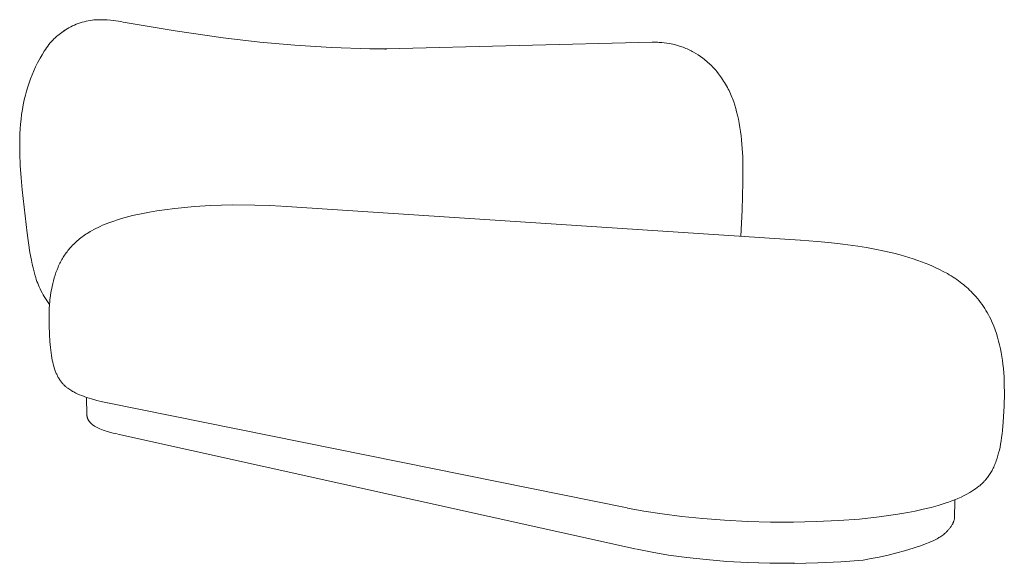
# Model space of a CAD drawing. Header units: millimetres. Extents: x -3843 to -267, y -13382 to -11314.
# Tile 1 of 6: x -3843 to -2426, y -13382 to -12600. Entities that reach past the tile are written whole.
import ezdxf

# ---------------------------------------------------------------- set-up
doc = ezdxf.new("R2010")
doc.units = ezdxf.units.MM
doc.layers.add('Default', color=7, linetype='Continuous', lineweight=18, true_color=0x000000)

msp = doc.modelspace()

# ---------------------------------------------------------------- linework, layer by layer
at = {"layer": 'Default'}
for p, q in [((-3774.9, -12613.1), (-3772.4, -12611.6)), ((-3772.4, -12611.6), (-3769.8, -12610.2)), ((-3769.8, -12610.2), (-3767.2, -12608.9)), ((-3767.2, -12608.9), (-3764.5, -12607.6)), ((-3764.5, -12607.6), (-3761.8, -12606.5)), ((-3761.8, -12606.5), (-3759.1, -12605.4)), ((-3759.1, -12605.4), (-3756.3, -12604.4)), ((-3756.3, -12604.4), (-3753.5, -12603.6)), ((-3753.5, -12603.6), (-3750.7, -12602.8)), ((-3750.7, -12602.8), (-3747.8, -12602.1)), ((-3747.8, -12602.1), (-3744.9, -12601.5)), ((-3744.9, -12601.5), (-3742.1, -12601)), ((-3742.1, -12601), (-3739.2, -12600.6)), ((-3739.2, -12600.6), (-3736.4, -12600.3)), ((-3736.4, -12600.3), (-3732.8, -12600.1)), ((-3732.8, -12600.1), (-3729.2, -12599.9)), ((-3729.2, -12599.9), (-3725.6, -12599.9)), ((-3725.6, -12599.9), (-3722.1, -12600)), ((-3722.1, -12600), (-3717.4, -12600.3)), ((-3717.4, -12600.3), (-3712.8, -12600.7)), ((-3712.8, -12600.7), (-3708.2, -12601.2)), ((-3708.2, -12601.2), (-3704.7, -12601.6)), ((-3704.7, -12601.6), (-3701.3, -12602.1)), ((-3701.3, -12602.1), (-3697.8, -12602.6)), ((-3697.8, -12602.6), (-3694.4, -12603.3)), ((-3694.4, -12603.3), (-3619.7, -12616.1)), ((-3792.7, -12626.3), (-3794, -12627.6)), ((-3791.4, -12625.1), (-3792.7, -12626.3)), ((-3789.9, -12623.8), (-3791.4, -12625.1)), ((-3788.3, -12622.5), (-3789.9, -12623.8)), ((-3786.6, -12621.2), (-3788.3, -12622.5)), ((-3784.7, -12619.8), (-3786.6, -12621.2)), ((-3782.7, -12618.3), (-3784.7, -12619.8)), ((-3778.2, -12615.2), (-3782.7, -12618.3)), ((-3779.8, -12616.4), (-3777.4, -12614.7)), ((-3777.4, -12614.7), (-3774.9, -12613.1)), ((-3619.7, -12616.1), (-3550.6, -12626.1)), ((-3550.6, -12626.1), (-3497.6, -12632.3)), ((-3804.7, -12640.5), (-3806.4, -12642.9)), ((-3802.9, -12638.1), (-3804.7, -12640.5)), ((-3801.2, -12635.7), (-3802.9, -12638.1)), ((-3799.3, -12633.4), (-3801.2, -12635.7)), ((-3798.4, -12632.2), (-3799.3, -12633.4)), ((-3797.4, -12631.1), (-3798.4, -12632.2)), ((-3796.3, -12629.9), (-3797.4, -12631.1)), ((-3795.2, -12628.7), (-3796.3, -12629.9)), ((-3794, -12627.6), (-3795.2, -12628.7)), ((-3497.6, -12632.3), (-3447.2, -12636.8)), ((-3447.2, -12636.8), (-3394.3, -12640.1)), ((-3394.3, -12640.1), (-3339.4, -12642)), ((-3315.8, -12642.1), (-2933.2, -12632.3)), ((-2933.2, -12632.3), (-2928.7, -12632.2)), ((-2928.7, -12632.2), (-2924.8, -12632.5)), ((-2924.8, -12632.5), (-2922.9, -12632.6)), ((-2922.9, -12632.6), (-2919.3, -12632.9)), ((-2919.3, -12632.9), (-2915.6, -12633.2)), ((-2915.6, -12633.2), (-2912, -12633.7)), ((-2912, -12633.7), (-2908.3, -12634.2)), ((-2908.3, -12634.2), (-2905.6, -12634.6)), ((-2905.6, -12634.6), (-2903.2, -12635.1)), ((-2903.2, -12635.1), (-2900.8, -12635.7)), ((-2900.8, -12635.7), (-2898.1, -12636.4)), ((-2898.1, -12636.4), (-2892.1, -12638.3)), ((-2892.1, -12638.3), (-2888.4, -12639.6)), ((-2888.4, -12639.6), (-2886.4, -12640.4)), ((-2886.4, -12640.4), (-2884.4, -12641.2)), ((-3817.6, -12662.1), (-3813.9, -12655.1)), ((-3811.1, -12650.3), (-3813.9, -12655.1)), ((-3808, -12645.4), (-3811.1, -12650.3)), ((-3806.4, -12642.9), (-3808, -12645.4)), ((-3339.4, -12642), (-3315.3, -12642.1)), ((-3316.9, -12642.2), (-3317.9, -12642.3)), ((-3316, -12642.1), (-3316.9, -12642.2)), ((-3315.8, -12642.1), (-3316.5, -12642.2)), ((-3315, -12642.1), (-3316, -12642.1)), ((-2884.4, -12641.2), (-2882.6, -12642)), ((-2882.6, -12642), (-2880.7, -12642.9)), ((-2880.7, -12642.9), (-2878.8, -12643.7)), ((-2878.8, -12643.7), (-2877, -12644.7)), ((-2877, -12644.7), (-2875.2, -12645.6)), ((-2875.2, -12645.6), (-2873.4, -12646.6)), ((-2873.4, -12646.6), (-2870.1, -12648.6)), ((-2870.1, -12648.6), (-2866.7, -12650.7)), ((-2866.7, -12650.7), (-2863.4, -12652.9)), ((-2863.4, -12652.9), (-2860.2, -12655.3)), ((-2860.2, -12655.3), (-2858.3, -12656.7)), ((-3822.9, -12673.4), (-3820.4, -12667.7)), ((-3820.4, -12667.7), (-3817.6, -12662.1)), ((-2858.3, -12656.7), (-2856.5, -12658.2)), ((-2856.5, -12658.2), (-2854.6, -12659.8)), ((-2854.6, -12659.8), (-2852.8, -12661.4)), ((-2852.8, -12661.4), (-2851.1, -12662.9)), ((-2851.1, -12662.9), (-2849.4, -12664.5)), ((-2849.4, -12664.5), (-2847.7, -12666.1)), ((-2847.7, -12666.1), (-2846.1, -12667.8)), ((-2846.1, -12667.8), (-2844.5, -12669.4)), ((-2844.5, -12669.4), (-2843, -12671.1)), ((-3827.7, -12685), (-3825.4, -12679.2)), ((-3825.4, -12679.2), (-3822.9, -12673.4)), ((-2843, -12671.1), (-2841.5, -12672.8)), ((-2841.5, -12672.8), (-2840.1, -12674.5)), ((-2840.1, -12674.5), (-2837.3, -12678)), ((-2837.3, -12678), (-2834.6, -12681.6)), ((-2834.6, -12681.6), (-2833.1, -12683.8)), ((-3833.5, -12702.6), (-3831.7, -12696.7)), ((-3831.7, -12696.7), (-3829.8, -12690.8)), ((-3829.8, -12690.8), (-3827.7, -12685)), ((-2833.1, -12683.8), (-2831.6, -12686)), ((-2831.6, -12686), (-2830.1, -12688.2)), ((-2830.1, -12688.2), (-2828.7, -12690.5)), ((-2828.7, -12690.5), (-2827.3, -12692.7)), ((-2827.3, -12692.7), (-2826, -12695)), ((-2826, -12695), (-2824.7, -12697.3)), ((-2824.7, -12697.3), (-2823.4, -12699.7)), ((-3836.7, -12715.4), (-3835.1, -12708.5)), ((-3835.1, -12708.5), (-3833.5, -12702.6)), ((-2823.4, -12699.7), (-2822.3, -12701.9)), ((-2822.3, -12701.9), (-2821.2, -12704.3)), ((-2821.2, -12704.3), (-2820.1, -12706.6)), ((-2820.1, -12706.6), (-2819.1, -12709)), ((-2819.1, -12709), (-2818.2, -12711.3)), ((-2818.2, -12711.3), (-2817.3, -12713.6)), ((-3839.4, -12729.2), (-3838.2, -12722.3)), ((-3838.2, -12722.3), (-3836.7, -12715.4)), ((-2817.3, -12713.6), (-2815.6, -12718.3)), ((-2815.6, -12718.3), (-2814.1, -12723)), ((-2814.1, -12723), (-2812.7, -12727.8)), ((-3841.4, -12743.2), (-3840.5, -12736.2)), ((-3840.5, -12736.2), (-3839.4, -12729.2)), ((-2812.7, -12727.8), (-2811.4, -12732.6)), ((-2811.4, -12732.6), (-2810.2, -12737.5)), ((-2810.2, -12737.5), (-2808.9, -12743.3)), ((-3842.6, -12757.2), (-3842.1, -12750.2)), ((-3842.1, -12750.2), (-3841.4, -12743.2)), ((-2808.9, -12743.3), (-2807.8, -12749.1)), ((-2807.8, -12749.1), (-2806.8, -12755)), ((-3843.2, -12771.2), (-3843, -12764.2)), ((-3843, -12764.2), (-3842.6, -12757.2)), ((-2806.8, -12755), (-2805.9, -12761)), ((-2805.9, -12761), (-2805.1, -12767)), ((-2805.1, -12767), (-2804.4, -12773)), ((-3843.3, -12778.2), (-3843.2, -12771.2)), ((-3843.2, -12792.3), (-3843.3, -12778.2)), ((-2804.4, -12773), (-2803.3, -12785.2)), ((-3842.5, -12809.8), (-3843.2, -12792.3)), ((-2803.3, -12785.2), (-2802.7, -12797.3)), ((-3841.3, -12827.4), (-3842.5, -12809.8)), ((-2802.7, -12797.3), (-2802.3, -12809.5)), ((-2802.3, -12809.5), (-2802.3, -12833.8)), ((-3839.7, -12844.9), (-3841.3, -12827.4)), ((-2802.3, -12833.8), (-2803.4, -12874.3)), ((-3832.5, -12907.3), (-3839.7, -12844.9)), ((-3591.5, -12869), (-3568.6, -12867.6)), ((-3568.6, -12867.6), (-3536.8, -12866.6)), ((-3536.8, -12866.6), (-3504.8, -12866.7)), ((-3504.8, -12866.7), (-3483.2, -12867.3)), ((-3483.2, -12867.3), (-3467.6, -12868.2)), ((-3691.3, -12884.6), (-3680.9, -12881.9)), ((-3680.9, -12881.9), (-3668.7, -12879.2)), ((-3668.7, -12879.2), (-3656.4, -12876.9)), ((-3656.4, -12876.9), (-3645.7, -12875.2)), ((-3645.7, -12875.2), (-3634.9, -12873.6)), ((-3634.9, -12873.6), (-3620, -12871.8)), ((-3620, -12871.8), (-3615.3, -12871.2)), ((-3615.3, -12871.2), (-3591.5, -12869)), ((-3466.3, -12868.2), (-2719.9, -12917.1)), ((-2803.4, -12874.3), (-2805.4, -12911.5)), ((-3727.3, -12897.4), (-3723.9, -12895.9)), ((-3723.9, -12895.9), (-3720.4, -12894.4)), ((-3720.4, -12894.4), (-3713.5, -12891.7)), ((-3713.5, -12891.7), (-3708, -12889.8)), ((-3708, -12889.8), (-3702.5, -12887.9)), ((-3702.5, -12887.9), (-3696.9, -12886.2)), ((-3696.9, -12886.2), (-3691.3, -12884.6)), ((-3828.5, -12934.9), (-3832.5, -12907.3)), ((-3751.8, -12911.4), (-3749.9, -12910.1)), ((-3749.9, -12910.1), (-3748.1, -12908.8)), ((-3748.1, -12908.8), (-3746, -12907.5)), ((-3746, -12907.5), (-3744, -12906.2)), ((-3744, -12906.2), (-3741.9, -12904.9)), ((-3741.9, -12904.9), (-3739.8, -12903.7)), ((-3739.8, -12903.7), (-3736.7, -12902)), ((-3736.7, -12902), (-3733.6, -12900.4)), ((-3733.6, -12900.4), (-3730.4, -12898.9)), ((-3730.4, -12898.9), (-3727.3, -12897.4)), ((-3767.1, -12924.7), (-3765.5, -12923.1)), ((-3765.5, -12923.1), (-3763.9, -12921.4)), ((-3763.9, -12921.4), (-3762.2, -12919.9)), ((-3762.2, -12919.9), (-3760.5, -12918.3)), ((-3760.5, -12918.3), (-3758.8, -12916.8)), ((-3758.8, -12916.8), (-3757, -12915.4)), ((-3757, -12915.4), (-3755.2, -12914)), ((-3755.2, -12914), (-3753.6, -12912.7)), ((-3753.6, -12912.7), (-3751.8, -12911.4)), ((-2719.6, -12917.1), (-2695.4, -12919)), ((-2695.4, -12919), (-2678.8, -12920.6)), ((-2678.8, -12920.6), (-2658.7, -12922.9)), ((-2658.7, -12922.9), (-2636.8, -12925.9)), ((-3826.5, -12946.1), (-3828.5, -12934.9)), ((-3779.7, -12940.3), (-3778.6, -12938.7)), ((-3778.6, -12938.7), (-3777.4, -12937.1)), ((-3777.4, -12937.1), (-3776.3, -12935.5)), ((-3776.3, -12935.5), (-3775.1, -12933.9)), ((-3775.1, -12933.9), (-3773.9, -12932.4)), ((-3773.9, -12932.4), (-3772.6, -12930.9)), ((-3772.6, -12930.9), (-3771.4, -12929.4)), ((-3771.4, -12929.4), (-3768.7, -12926.4)), ((-3768.7, -12926.4), (-3767.1, -12924.7)), ((-2636.8, -12925.9), (-2624.6, -12927.9)), ((-2624.6, -12927.9), (-2612.6, -12930.1)), ((-2612.6, -12930.1), (-2598.8, -12932.9)), ((-2598.8, -12932.9), (-2585.1, -12936.1)), ((-2585.1, -12936.1), (-2576.2, -12938.4)), ((-2576.2, -12938.4), (-2563.5, -12942.2)), ((-3825.4, -12951.7), (-3826.5, -12946.1)), ((-3824.1, -12957.3), (-3825.4, -12951.7)), ((-3787.3, -12954.2), (-3786.4, -12952.3)), ((-3786.4, -12952.3), (-3785.5, -12950.5)), ((-3785.5, -12950.5), (-3784.7, -12948.8)), ((-3784.7, -12948.8), (-3783.7, -12947)), ((-3783.7, -12947), (-3782.8, -12945.3)), ((-3782.8, -12945.3), (-3781.8, -12943.6)), ((-3781.8, -12943.6), (-3780.7, -12942)), ((-3780.7, -12942), (-3779.7, -12940.3)), ((-2563.5, -12942.2), (-2557.1, -12944.2)), ((-2557.1, -12944.2), (-2550.7, -12946.4)), ((-2550.7, -12946.4), (-2545.4, -12948.3)), ((-2545.4, -12948.3), (-2540.2, -12950.3)), ((-2540.2, -12950.3), (-2534.9, -12952.4)), ((-2534.9, -12952.4), (-2529.7, -12954.7)), ((-3822.7, -12962.9), (-3824.1, -12957.3)), ((-3821.2, -12968.4), (-3822.7, -12962.9)), ((-3792.4, -12967.7), (-3791.1, -12963.7)), ((-3791.1, -12963.7), (-3789.6, -12959.8)), ((-3789.6, -12959.8), (-3788.1, -12956)), ((-3788.1, -12956), (-3787.3, -12954.2)), ((-2529.7, -12954.7), (-2524.5, -12957)), ((-2524.5, -12957), (-2519.3, -12959.5)), ((-2519.3, -12959.5), (-2514.1, -12962.2)), ((-2514.1, -12962.2), (-2508, -12965.5)), ((-2508, -12965.5), (-2505.3, -12967.1)), ((-3820.3, -12971.1), (-3821.2, -12968.4)), ((-3819.4, -12973.9), (-3820.3, -12971.1)), ((-3818.5, -12976.6), (-3819.4, -12973.9)), ((-3817.4, -12979.3), (-3818.5, -12976.6)), ((-3816.4, -12982), (-3817.4, -12979.3)), ((-3796.7, -12984), (-3795.8, -12979.9)), ((-3795.8, -12979.9), (-3794.8, -12975.8)), ((-3794.8, -12975.8), (-3793.6, -12971.7)), ((-3793.6, -12971.7), (-3792.4, -12967.7)), ((-2505.3, -12967.1), (-2502.5, -12968.8)), ((-2502.5, -12968.8), (-2499.9, -12970.5)), ((-2499.9, -12970.5), (-2497.2, -12972.2)), ((-2497.2, -12972.2), (-2494.7, -12974)), ((-2494.7, -12974), (-2492.2, -12975.7)), ((-2492.2, -12975.7), (-2489.7, -12977.6)), ((-2489.7, -12977.6), (-2487.3, -12979.5)), ((-2487.3, -12979.5), (-2485, -12981.3)), ((-3815.2, -12984.7), (-3816.4, -12982)), ((-3814, -12987.3), (-3815.2, -12984.7)), ((-3812.7, -12989.9), (-3814, -12987.3)), ((-3811.2, -12992.9), (-3812.7, -12989.9)), ((-3809.7, -12995.8), (-3811.2, -12992.9)), ((-3799.1, -12997.4), (-3798.3, -12992.2)), ((-3798.3, -12992.2), (-3797.7, -12988.8)), ((-3797.7, -12988.8), (-3796.7, -12984)), ((-2485, -12981.3), (-2482.8, -12983.2)), ((-2482.8, -12983.2), (-2480.5, -12985.1)), ((-2480.5, -12985.1), (-2478.4, -12987.1)), ((-2478.4, -12987.1), (-2476.1, -12989.2)), ((-2476.1, -12989.2), (-2473.9, -12991.4)), ((-2473.9, -12991.4), (-2471.7, -12993.6)), ((-2471.7, -12993.6), (-2469.6, -12995.9)), ((-3808, -12998.6), (-3809.7, -12995.8)), ((-3806.2, -13001.5), (-3808, -12998.6)), ((-3804.4, -13004.3), (-3806.2, -13001.5)), ((-3802.5, -13007), (-3804.4, -13004.3)), ((-3800.4, -13009.9), (-3802.5, -13007)), ((-3800.4, -13009.7), (-3800.1, -13006.1)), ((-3800.1, -13006.1), (-3799.7, -13002.5)), ((-3799.7, -13002.5), (-3799.1, -12997.4)), ((-2469.6, -12995.9), (-2467.2, -12998.6)), ((-2467.2, -12998.6), (-2464.8, -13001.4)), ((-2464.8, -13001.4), (-2462.5, -13004.2)), ((-2462.5, -13004.2), (-2460.2, -13007.1)), ((-2460.2, -13007.1), (-2458.2, -13009.8)), ((-3801, -13029.4), (-3800.8, -13019.6)), ((-3800.8, -13019.6), (-3800.7, -13016.2)), ((-3800.7, -13016.2), (-3800.4, -13009.7)), ((-2458.2, -13009.8), (-2456.2, -13012.6)), ((-2456.2, -13012.6), (-2454.3, -13015.5)), ((-2454.3, -13015.5), (-2452.5, -13018.4)), ((-2452.5, -13018.4), (-2450.6, -13021.5)), ((-2450.6, -13021.5), (-2448.9, -13024.6)), ((-3800.8, -13040.6), (-3801, -13029.4)), ((-2448.9, -13024.6), (-2447.3, -13027.7)), ((-2447.3, -13027.7), (-2445.7, -13031)), ((-2445.7, -13031), (-2444.5, -13033.5)), ((-2444.5, -13033.5), (-2443.4, -13036)), ((-2443.4, -13036), (-2441.3, -13041.1)), ((-3800.4, -13052.4), (-3800.8, -13040.6)), ((-2441.3, -13041.1), (-2439.4, -13046.4)), ((-2439.4, -13046.4), (-2437.6, -13051.7)), ((-2437.6, -13051.7), (-2436, -13057.1)), ((-3799.8, -13063.2), (-3800.4, -13052.4)), ((-3799, -13071.8), (-3799.8, -13063.2)), ((-2436, -13057.1), (-2434.4, -13062.5)), ((-2434.4, -13062.5), (-2433.1, -13068)), ((-3798.6, -13075.7), (-3799, -13071.8)), ((-3798.1, -13079.7), (-3798.6, -13075.7)), ((-3797.6, -13083.1), (-3798.1, -13079.7)), ((-2433.1, -13068), (-2431.8, -13073.5)), ((-2431.8, -13073.5), (-2430.7, -13079.1)), ((-2430.7, -13079.1), (-2429.7, -13084.7)), ((-3797.1, -13086.5), (-3797.6, -13083.1)), ((-3796.4, -13089.9), (-3797.1, -13086.5)), ((-3795.7, -13092.9), (-3796.4, -13089.9)), ((-3795, -13095.8), (-3795.7, -13092.9)), ((-2429.7, -13084.7), (-2428.8, -13090.3)), ((-2428.8, -13090.3), (-2428.1, -13096)), ((-3794.3, -13098.6), (-3795, -13095.8)), ((-3793.5, -13101.3), (-3794.3, -13098.6)), ((-3792.6, -13104), (-3793.5, -13101.3)), ((-3791.6, -13106.6), (-3792.6, -13104)), ((-3791.1, -13107.8), (-3791.6, -13106.6)), ((-3790.6, -13109.1), (-3791.1, -13107.8)), ((-2428.1, -13096), (-2427.4, -13102)), ((-2427.4, -13102), (-2426.9, -13108.1)), ((-2426.9, -13108.1), (-2426.5, -13114.7)), ((-3790, -13110.3), (-3790.6, -13109.1)), ((-3789.5, -13111.5), (-3790, -13110.3)), ((-3788.9, -13112.6), (-3789.5, -13111.5)), ((-3788.3, -13113.8), (-3788.9, -13112.6)), ((-3787.7, -13114.9), (-3788.3, -13113.8)), ((-3787.1, -13116), (-3787.7, -13114.9)), ((-3786.4, -13117.1), (-3787.1, -13116)), ((-3785.7, -13118.2), (-3786.4, -13117.1)), ((-3785, -13119.3), (-3785.7, -13118.2)), ((-3784.2, -13120.3), (-3785, -13119.3)), ((-3783.5, -13121.3), (-3784.2, -13120.3)), ((-3782.7, -13122.3), (-3783.5, -13121.3)), ((-3782, -13123.2), (-3782.7, -13122.3)), ((-2426.5, -13114.7), (-2426.2, -13125.2)), ((-3781.2, -13124), (-3782, -13123.2)), ((-3780.4, -13124.8), (-3781.2, -13124)), ((-3779.7, -13125.6), (-3780.4, -13124.8)), ((-3778.9, -13126.4), (-3779.7, -13125.6)), ((-3778.1, -13127.1), (-3778.9, -13126.4)), ((-3777.3, -13127.8), (-3778.1, -13127.1)), ((-3776.5, -13128.5), (-3777.3, -13127.8)), ((-3775.7, -13129.2), (-3776.5, -13128.5)), ((-3774.9, -13129.8), (-3775.7, -13129.2)), ((-3774.1, -13130.5), (-3774.9, -13129.8)), ((-3772.6, -13131.5), (-3774.1, -13130.5)), ((-3771.3, -13132.4), (-3772.6, -13131.5)), ((-3769.9, -13133.3), (-3771.3, -13132.4)), ((-3768.5, -13134.1), (-3769.9, -13133.3)), ((-3767.1, -13135), (-3768.5, -13134.1)), ((-3765.6, -13135.8), (-3767.1, -13135)), ((-3764, -13136.7), (-3765.6, -13135.8)), ((-3762.3, -13137.5), (-3764, -13136.7)), ((-2426.2, -13125.2), (-2426.1, -13137.9)), ((-3760.7, -13138.3), (-3762.3, -13137.5)), ((-3757.4, -13139.7), (-3760.7, -13138.3)), ((-3754.1, -13141.1), (-3757.4, -13139.7)), ((-3750.6, -13142.4), (-3754.1, -13141.1)), ((-3747, -13143.7), (-3750.6, -13142.4)), ((-3746.7, -13168.1), (-3747, -13143.6)), ((-3743.4, -13144.8), (-3747, -13143.7)), ((-3739.8, -13145.9), (-3743.4, -13144.8)), ((-3732.2, -13148), (-3739.8, -13145.9)), ((-3724.3, -13149.9), (-3732.2, -13148)), ((-3717.3, -13151.4), (-3724.3, -13149.9)), ((-2426.1, -13137.9), (-2426.5, -13156)), ((-2969.2, -13302.8), (-3717, -13151.4)), ((-2426.5, -13156), (-2427.8, -13179.5)), ((-3746.7, -13168.7), (-3746.7, -13168.1)), ((-3746.6, -13169.2), (-3746.7, -13168.7)), ((-3746.6, -13169.7), (-3746.6, -13169.2)), ((-3746.5, -13170.2), (-3746.6, -13169.7)), ((-3746.4, -13170.7), (-3746.5, -13170.2)), ((-3746.4, -13171.2), (-3746.4, -13170.7)), ((-3746.2, -13171.7), (-3746.4, -13171.2)), ((-3746.1, -13172.1), (-3746.2, -13171.7)), ((-3746, -13172.6), (-3746.1, -13172.1)), ((-3745.8, -13173.1), (-3746, -13172.6)), ((-3745.7, -13173.6), (-3745.8, -13173.1)), ((-3745.5, -13174.1), (-3745.7, -13173.6)), ((-3745.3, -13174.6), (-3745.5, -13174.1)), ((-3745.1, -13175), (-3745.3, -13174.6)), ((-3744.8, -13175.5), (-3745.1, -13175)), ((-3744.6, -13175.9), (-3744.8, -13175.5)), ((-3744.4, -13176.4), (-3744.6, -13175.9)), ((-3744.1, -13176.8), (-3744.4, -13176.4)), ((-3743.8, -13177.3), (-3744.1, -13176.8)), ((-3743.5, -13177.7), (-3743.8, -13177.3)), ((-3743.2, -13178.1), (-3743.5, -13177.7)), ((-3742.9, -13178.5), (-3743.2, -13178.1)), ((-3742.5, -13179), (-3742.9, -13178.5)), ((-3742.2, -13179.4), (-3742.5, -13179)), ((-3741.8, -13179.8), (-3742.2, -13179.4)), ((-2427.8, -13179.5), (-2428.8, -13191.1)), ((-3741.4, -13180.2), (-3741.8, -13179.8)), ((-3741, -13180.6), (-3741.4, -13180.2)), ((-3740.6, -13181), (-3741, -13180.6)), ((-3740.2, -13181.4), (-3740.6, -13181)), ((-3739.7, -13181.8), (-3740.2, -13181.4)), ((-3739.3, -13182.2), (-3739.7, -13181.8)), ((-3738.8, -13182.6), (-3739.3, -13182.2)), ((-3738.4, -13182.9), (-3738.8, -13182.6)), ((-3737.7, -13183.5), (-3738.4, -13182.9)), ((-3736.9, -13184), (-3737.7, -13183.5)), ((-3736.2, -13184.5), (-3736.9, -13184)), ((-3735.4, -13185), (-3736.2, -13184.5)), ((-3734.6, -13185.5), (-3735.4, -13185)), ((-3733.7, -13186), (-3734.6, -13185.5)), ((-3732.8, -13186.4), (-3733.7, -13186)), ((-3732, -13186.9), (-3732.8, -13186.4)), ((-3730.9, -13187.4), (-3732, -13186.9)), ((-3729.9, -13187.9), (-3730.9, -13187.4)), ((-3727.8, -13188.8), (-3729.9, -13187.9)), ((-3725.6, -13189.7), (-3727.8, -13188.8)), ((-3723.4, -13190.6), (-3725.6, -13189.7)), ((-3721.2, -13191.3), (-3723.4, -13190.6)), ((-3718.9, -13192.1), (-3721.2, -13191.3)), ((-3713.9, -13193.6), (-3718.9, -13192.1)), ((-3708.6, -13195), (-3713.9, -13193.6)), ((-2428.8, -13191.1), (-2429.3, -13196.3)), ((-3702.8, -13196.3), (-3708.6, -13195)), ((-2955.4, -13361.9), (-3702.2, -13196.4)), ((-2430.7, -13206.1), (-2431.5, -13210.8)), ((-2430, -13201.5), (-2430.7, -13206.1)), ((-2429.3, -13196.3), (-2430, -13201.5)), ((-2433.3, -13219.6), (-2434.3, -13223.6)), ((-2432.3, -13215.2), (-2433.3, -13219.6)), ((-2431.5, -13210.8), (-2432.3, -13215.2)), ((-2437.7, -13234.9), (-2438.4, -13236.8)), ((-2436.5, -13231.2), (-2437.7, -13234.9)), ((-2435.3, -13227.5), (-2436.5, -13231.2)), ((-2434.3, -13223.6), (-2435.3, -13227.5)), ((-2444.6, -13250.2), (-2445.5, -13251.6)), ((-2443.8, -13248.8), (-2444.6, -13250.2)), ((-2443, -13247.2), (-2443.8, -13248.8)), ((-2442.2, -13245.6), (-2443, -13247.2)), ((-2441.4, -13243.9), (-2442.2, -13245.6)), ((-2440.6, -13242.2), (-2441.4, -13243.9)), ((-2439.9, -13240.4), (-2440.6, -13242.2)), ((-2439.1, -13238.6), (-2439.9, -13240.4)), ((-2438.4, -13236.8), (-2439.1, -13238.6)), ((-2454.9, -13264.3), (-2455.8, -13265.2)), ((-2453.9, -13263.3), (-2454.9, -13264.3)), ((-2453, -13262.2), (-2453.9, -13263.3)), ((-2452.1, -13261.1), (-2453, -13262.2)), ((-2451.1, -13259.9), (-2452.1, -13261.1)), ((-2450.2, -13258.7), (-2451.1, -13259.9)), ((-2449.2, -13257.4), (-2450.2, -13258.7)), ((-2448.3, -13256), (-2449.2, -13257.4)), ((-2447.3, -13254.6), (-2448.3, -13256)), ((-2446.4, -13253.2), (-2447.3, -13254.6)), ((-2445.5, -13251.6), (-2446.4, -13253.2)), ((-2472.8, -13278.8), (-2475.9, -13280.6)), ((-2469.8, -13276.8), (-2472.8, -13278.8)), ((-2467.4, -13275.2), (-2469.8, -13276.8)), ((-2465, -13273.4), (-2467.4, -13275.2)), ((-2462.8, -13271.6), (-2465, -13273.4)), ((-2461.6, -13270.7), (-2462.8, -13271.6)), ((-2460.5, -13269.7), (-2461.6, -13270.7)), ((-2458.6, -13268), (-2460.5, -13269.7)), ((-2456.7, -13266.2), (-2458.6, -13268)), ((-2455.8, -13265.2), (-2456.7, -13266.2)), ((-2501.8, -13292.6), (-2506.5, -13294.3)), ((-2497.3, -13290.9), (-2501.8, -13292.6)), ((-2497.2, -13290.8), (-2498, -13318.8)), ((-2492.9, -13289.1), (-2497.3, -13290.9)), ((-2488.4, -13287.1), (-2492.9, -13289.1)), ((-2484.1, -13285), (-2488.4, -13287.1)), ((-2479.9, -13282.9), (-2484.1, -13285)), ((-2475.9, -13280.6), (-2479.9, -13282.9)), ((-2944.8, -13307.3), (-2968.5, -13302.9)), ((-2554.3, -13307.2), (-2565.1, -13309.3)), ((-2542.7, -13304.6), (-2554.3, -13307.2)), ((-2531.6, -13301.9), (-2542.7, -13304.6)), ((-2521.2, -13299), (-2531.6, -13301.9)), ((-2511.3, -13296), (-2521.2, -13299)), ((-2506.5, -13294.3), (-2511.3, -13296)), ((-2918.5, -13311.4), (-2944.8, -13307.3)), ((-2890.3, -13315), (-2918.5, -13311.4)), ((-2860.2, -13318.1), (-2890.3, -13315)), ((-2828.7, -13320.5), (-2860.2, -13318.1)), ((-2796, -13322.1), (-2828.7, -13320.5)), ((-2665, -13321), (-2696.8, -13322.5)), ((-2634.7, -13318.7), (-2665, -13321)), ((-2606.2, -13315.6), (-2634.7, -13318.7)), ((-2592.7, -13313.8), (-2606.2, -13315.6)), ((-2579.4, -13311.8), (-2592.7, -13313.8)), ((-2565.1, -13309.3), (-2579.4, -13311.8)), ((-2498.7, -13321.2), (-2498.9, -13321.9)), ((-2498.5, -13320.4), (-2498.7, -13321.2)), ((-2498.2, -13319.7), (-2498.5, -13320.4)), ((-2498, -13318.8), (-2498.2, -13319.7)), ((-2762.8, -13323.1), (-2796, -13322.1)), ((-2729.5, -13323.2), (-2762.8, -13323.1)), ((-2696.8, -13322.5), (-2729.5, -13323.2)), ((-2507.4, -13335.2), (-2508.1, -13335.9)), ((-2506.8, -13334.5), (-2507.4, -13335.2)), ((-2506.1, -13333.7), (-2506.8, -13334.5)), ((-2505.5, -13332.9), (-2506.1, -13333.7)), ((-2504.8, -13332.1), (-2505.5, -13332.9)), ((-2504.1, -13331.2), (-2504.8, -13332.1)), ((-2503.5, -13330.3), (-2504.1, -13331.2)), ((-2502.8, -13329.3), (-2503.5, -13330.3)), ((-2502.2, -13328.4), (-2502.8, -13329.3)), ((-2501.5, -13327.4), (-2502.2, -13328.4)), ((-2501.1, -13326.6), (-2501.5, -13327.4)), ((-2500.6, -13325.9), (-2501.1, -13326.6)), ((-2500.4, -13325.5), (-2500.6, -13325.9)), ((-2500.2, -13325.1), (-2500.4, -13325.5)), ((-2500, -13324.6), (-2500.2, -13325.1)), ((-2499.8, -13324.1), (-2500, -13324.6)), ((-2499.6, -13323.6), (-2499.8, -13324.1)), ((-2499.3, -13323.1), (-2499.6, -13323.6)), ((-2499.1, -13322.5), (-2499.3, -13323.1)), ((-2498.9, -13321.9), (-2499.1, -13322.5)), ((-2525.7, -13348.5), (-2528.5, -13349.9)), ((-2522.9, -13347.1), (-2525.7, -13348.5)), ((-2521.5, -13346.3), (-2522.9, -13347.1)), ((-2520.2, -13345.5), (-2521.5, -13346.3)), ((-2518.8, -13344.7), (-2520.2, -13345.5)), ((-2517.4, -13343.8), (-2518.8, -13344.7)), ((-2516.1, -13342.9), (-2517.4, -13343.8)), ((-2514.7, -13341.9), (-2516.1, -13342.9)), ((-2513.4, -13340.9), (-2514.7, -13341.9)), ((-2512, -13339.7), (-2513.4, -13340.9)), ((-2511.4, -13339.2), (-2512, -13339.7)), ((-2510.7, -13338.6), (-2511.4, -13339.2)), ((-2510, -13337.9), (-2510.7, -13338.6)), ((-2509.4, -13337.3), (-2510, -13337.9)), ((-2508.7, -13336.6), (-2509.4, -13337.3)), ((-2508.1, -13335.9), (-2508.7, -13336.6)), ((-2932.9, -13366.5), (-2954.8, -13362)), ((-2555.9, -13360.3), (-2569.9, -13364.6)), ((-2545.3, -13356.7), (-2555.9, -13360.3)), ((-2539.7, -13354.6), (-2545.3, -13356.7)), ((-2534.1, -13352.4), (-2539.7, -13354.6)), ((-2531.3, -13351.2), (-2534.1, -13352.4)), ((-2528.5, -13349.9), (-2531.3, -13351.2)), ((-2909.5, -13370.5), (-2932.9, -13366.5)), ((-2883.1, -13374.1), (-2909.5, -13370.5)), ((-2855.4, -13377.2), (-2883.1, -13374.1)), ((-2825.5, -13379.7), (-2855.4, -13377.2)), ((-2629.3, -13377.7), (-2661.4, -13380.1)), ((-2617.8, -13375.7), (-2629.3, -13377.7)), ((-2606.4, -13373.5), (-2617.8, -13375.7)), ((-2591.6, -13370.2), (-2606.4, -13373.5)), ((-2580.7, -13367.5), (-2591.6, -13370.2)), ((-2569.9, -13364.6), (-2580.7, -13367.5)), ((-2795.1, -13381.4), (-2825.5, -13379.7)), ((-2763.7, -13382.4), (-2795.1, -13381.4)), ((-2763.8, -13382.3), (-2779.7, -13382)), ((-2729, -13382.5), (-2763.8, -13382.3)), ((-2728.2, -13382.4), (-2763.7, -13382.4)), ((-2694.7, -13381.7), (-2729, -13382.5)), ((-2661.4, -13380.1), (-2694.7, -13381.7))]:
    msp.add_line(p, q, dxfattribs=at)

doc.saveas('drawing.dxf')
